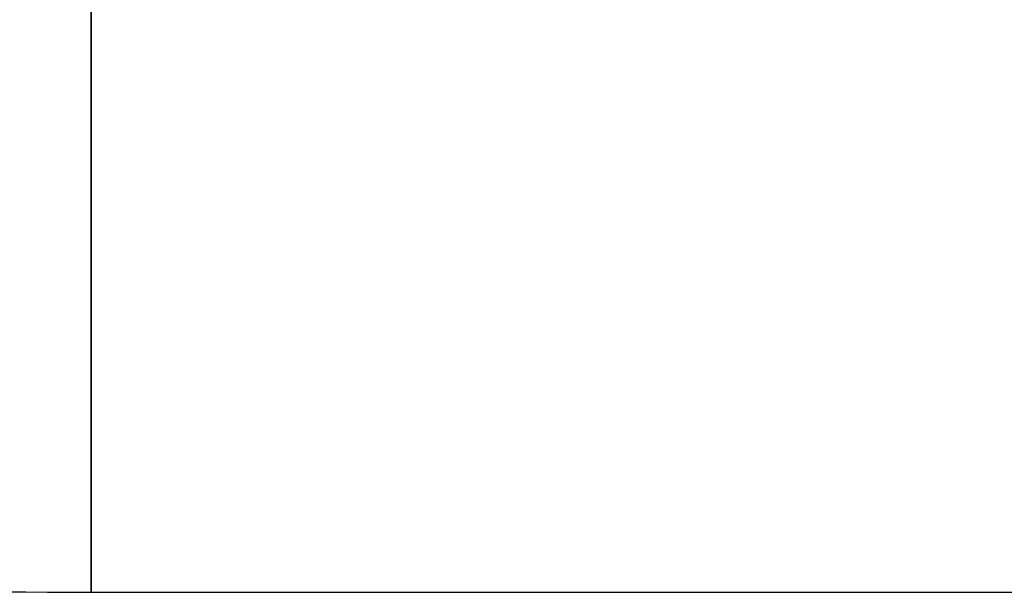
# Model space of a CAD drawing. Header units: centimetres. Extents: x 241 to 416, y 204 to 393.
# Tile 38 of 228: x 278.74 to 281.27, y 312.57 to 314.04. Entities that reach past the tile are written whole.
import ezdxf

# ---------------------------------------------------------------- set-up
doc = ezdxf.new("R2010")
doc.units = ezdxf.units.CM
doc.layers.add('solide1$Calque 01', color=1, linetype='Continuous', true_color=0xff0000)

msp = doc.modelspace()

# ---------------------------------------------------------------- linework, layer by layer
at = {"layer": 'solide1$Calque 01'}
for points in [[(259.2995, 335.3352, -633.0744), (259.2995, 333.9622, -633.0744), (259.5185, 331.1472, -633.0744), (260.5388, 326.9592, -633.0744), (262.3141, 322.9119, -633.0744), (264.4155, 319.8545, -633.0744), (266.427, 317.7226, -633.0744), (268.0538, 316.3266, -633.0744), (269.783, 315.1407, -633.0744), (272.1452, 313.8762, -633.0744), (274.622, 313.0341, -633.0744), (277.1119, 312.6326, -633.0744), (278.3271, 312.5682, -633.0744), (278.9238, 312.5682, -633.0744)], [(259.2995, 335.3352, -618.8708), (259.2995, 333.9622, -618.8708), (259.5185, 331.1472, -618.8708), (260.5388, 326.9592, -618.8708), (262.3141, 322.9119, -618.8708), (264.4155, 319.8545, -618.8708), (266.427, 317.7226, -618.8708), (268.0538, 316.3266, -618.8708), (269.783, 315.1407, -618.8708), (272.1452, 313.8762, -618.8708), (274.622, 313.0341, -618.8708), (277.1119, 312.6326, -618.8708), (278.3271, 312.5682, -618.8708), (278.9238, 312.5682, -618.8708)]]:
    msp.add_open_spline(points, degree=3, knots=[0, 0, 0, 0, 3.885576, 7.96599, 12.135782, 16.278396, 18.305805, 20.289441, 22.221376, 24.096178, 27.663777, 29.355549, 30.987129, 30.987129, 30.987129, 30.987129], dxfattribs=at)
for points in [[(278.9238, 314.0682, -634.5744), (278.9238, 315.5682, -634.5744), (278.9238, 315.5682, -633.0744), (278.9238, 315.5682, -631.5744), (278.9238, 314.0682, -631.5744), (278.9238, 312.5682, -631.5744), (278.9238, 312.5682, -633.0744), (278.9238, 312.5682, -634.5744), (278.9238, 314.0682, -634.5744)], [(278.9238, 314.0682, -620.3708), (278.9238, 315.5682, -620.3708), (278.9238, 315.5682, -618.8708), (278.9238, 315.5682, -617.3708), (278.9238, 314.0682, -617.3708), (278.9238, 312.5682, -617.3708), (278.9238, 312.5682, -618.8708), (278.9238, 312.5682, -620.3708), (278.9238, 314.0682, -620.3708)]]:
    msp.add_rational_spline(points, [1, 0.707106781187, 1, 0.707106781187, 1, 0.707106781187, 1, 0.707106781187, 1], degree=2, knots=[0, 0, 0, 2.356194, 2.356194, 4.712389, 4.712389, 7.068583, 7.068583, 9.424778, 9.424778, 9.424778], dxfattribs=at)
for points in [[(278.9238, 312.5682, -633.0744), (318.1933, 312.5682, -633.0744), (357.4628, 312.5682, -633.0744), (396.7323, 312.5682, -633.0744)], [(278.9238, 312.5682, -618.8708), (318.1933, 312.5682, -618.8708), (357.4628, 312.5682, -618.8708), (396.7323, 312.5682, -618.8708)]]:
    msp.add_open_spline(points, degree=3, dxfattribs=at)

doc.saveas('drawing.dxf')
